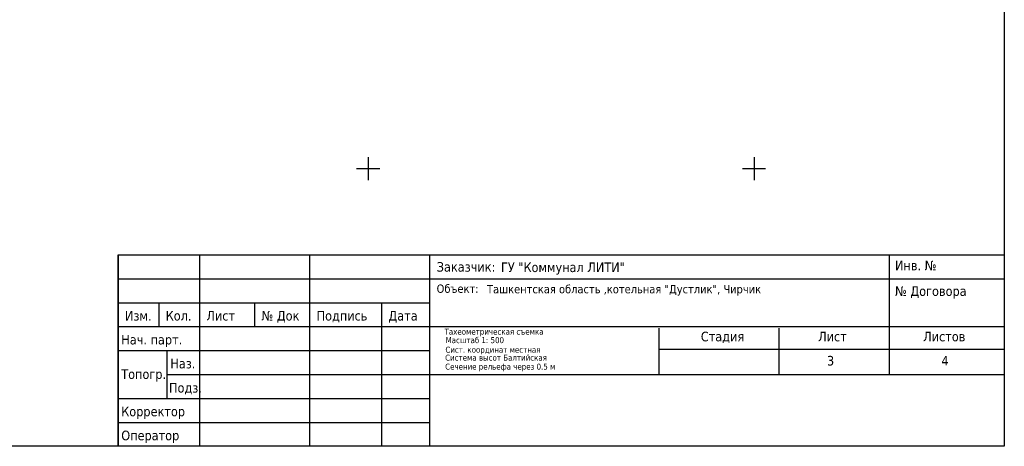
# Model space of a CAD drawing. Header units: metres. Extents: x 548732 to 549770, y 4592490 to 4594056.
# Tile 23 of 61: x 549505 to 549633, y 4593035 to 4593090. Entities that reach past the tile are written whole.
import ezdxf

# ---------------------------------------------------------------- set-up
doc = ezdxf.new("R2010")
doc.units = ezdxf.units.M
doc.layers.add('(001) Сетка', color=92, linetype='Continuous')
doc.layers.add('(002) Рамка', color=7, linetype='Continuous')
doc.styles.get("Standard").update_dxf_attribs({"font": 'simplex.shx'})

msp = doc.modelspace()

# ---------------------------------------------------------------- linework, layer by layer
at = {"layer": '(001) Сетка'}
for p, q in [((549550.51, 4593072), (549550.51, 4593069)), ((549600.51, 4593072), (549600.51, 4593069)), ((549549.01, 4593070.5), (549552.01, 4593070.5)), ((549599.01, 4593070.5), (549602.01, 4593070.5))]:
    msp.add_line(p, q, dxfattribs=at)
at = {"layer": '(002) Рамка'}
msp.add_lwpolyline([(548864.93, 4593375.02), (549632.93, 4593375.02), (549632.93, 4593034.5), (548864.93, 4593034.5)], close=True, dxfattribs=at)
at = {"layer": '(002) Рамка', "flags": 128}
msp.add_lwpolyline([(549632.93, 4593034.5), (549518.09, 4593034.5), (549518.09, 4593059.33), (549632.93, 4593059.33)], close=True, dxfattribs=at)
for points in [[(549518.09, 4593059.33), (549632.93, 4593059.33)], [(549518.09, 4593059.33), (549518.09, 4593034.5)], [(549518.09, 4593059.33), (549558.44, 4593059.33)], [(549528.65, 4593059.33), (549528.65, 4593034.5)], [(549542.92, 4593059.33), (549542.92, 4593034.5)], [(549558.44, 4593059.33), (549558.44, 4593034.5)], [(549618.04, 4593049.81), (549618.04, 4593059.33)], [(549518.09, 4593056.23), (549558.44, 4593056.23)], [(549558.44, 4593056.23), (549632.93, 4593056.23)], [(549518.09, 4593053.12), (549558.44, 4593053.12)], [(549523.37, 4593053.12), (549523.37, 4593050.02)], [(549535.79, 4593053.12), (549535.79, 4593050.02)], [(549552.24, 4593053.12), (549552.24, 4593034.5)], [(549518.09, 4593050.02), (549558.44, 4593050.02)], [(549558.44, 4593050.02), (549632.93, 4593050.02)], [(549588.18, 4593049.81), (549588.18, 4593043.81)], [(549603.76, 4593043.81), (549603.76, 4593049.81)], [(549618.04, 4593043.81), (549618.04, 4593049.81)], [(549518.09, 4593046.92), (549558.44, 4593046.92)], [(549524.46, 4593040.71), (549524.46, 4593046.92)], [(549588.18, 4593047.09), (549632.93, 4593047.09)], [(549524.46, 4593043.81), (549558.44, 4593043.81)], [(549558.44, 4593043.81), (549632.93, 4593043.81)], [(549518.09, 4593040.71), (549558.44, 4593040.71)], [(549518.09, 4593037.6), (549558.44, 4593037.6)]]:
    msp.add_lwpolyline(points, dxfattribs=at)

# ---------------------------------------------------------------- texts
at = {"layer": '(002) Рамка', "attachment_point": 1}
for s, insert, char_height, width in [('{\\fTahoma|b0|i0|c204|p34;Заказчик:\\fTahoma|b0|i0|c0|p34; }', (549559.39, 4593058.38), 1.2415, 108.2668), ('{\\fTahoma|b0|i0|c204|p34;ГУ\\fTahoma|b0|i0|c0|p34; \\fTahoma|b0|i0|c204|p34;"Коммунал\\fTahoma|b0|i0|c0|p34; \\fTahoma|b0|i0|c204|p34;ЛИТИ"}', (549567.71, 4593058.33), 1.24153, 108.2668), ('{\\fTahoma|b0|i0|c204|p34;Инв. №}', (549618.77, 4593058.56), 1.2415, 108.2668), ('{\\fTahoma|b0|i0|c204|p34;Объект: }', (549559.37, 4593055.48), 1.0863, 58.3582), ('{\\fTahoma|b0|i0|c204|p34;Ташкентская область \\fTahoma|b0|i0|c0|p34;,\\fTahoma|b0|i0|c204|p34;котельная \\fTahoma|b0|i0|c0|p34;"\\fTahoma|b0|i0|c204|p34;Дустлик\\fTahoma|b0|i0|c0|p34;", \\fTahoma|b0|i0|c204|p34;Чирчик}', (549565.9, 4593055.42), 1.08634, 58.3582), ('{\\fTahoma|b0|i0|c204|p34;№ Договора}', (549618.77, 4593055.24), 1.2415, 108.2668), ('{\\fTahoma|b0|i0|c204|p34;Изм.}', (549518.99, 4593052.05), 1.2415, 108.2668), ('{\\fTahoma|b0|i0|c204|p34;Кол.}', (549524.27, 4593052.05), 1.2415, 108.2668), ('{\\fTahoma|b0|i0|c204|p34;Лист}', (549529.54, 4593052.05), 1.2415, 108.2668), ('{\\fTahoma|b0|i0|c204|p34;№ Док}', (549536.68, 4593052.05), 1.2415, 108.2668), ('{\\fTahoma|b0|i0|c204|p34;Подпись}', (549543.82, 4593052.05), 1.2415, 108.2668), ('{\\fTahoma|b0|i0|c204|p34;Дата}', (549553.13, 4593052.05), 1.2415, 108.2668), ('{\\fTahoma|b0|i0|c204|p34;Нач. парт.}', (549518.51, 4593048.95), 1.2415, 108.2668), ('{\\fTahoma|b0|i0|c204|p34;Тахеометрическая съемка}', (549560.4, 4593049.75), 0.776, 108.2668), ('{\\fTahoma|b0|i0|c204|p34;Стадия}', (549593.61, 4593049.35), 1.2415, 108.2668), ('{\\fTahoma|b0|i0|c204|p34;Лист}', (549608.81, 4593049.35), 1.2415, 108.2668), ('{\\fTahoma|b0|i0|c204|p34;Листов}', (549622.42, 4593049.35), 1.2415, 108.2668), ('{\\fTahoma|b0|i0|c204|p34;Масштаб 1: \\fTahoma|b0|i0|c0|p34;5\\fTahoma|b0|i0|c204|p34;0\\fTahoma|b0|i0|c0|p34;0}', (549560.54, 4593048.65), 0.77596, 108.2668), ('{\\fTahoma|b0|i0|c204|p34;Система высот Балтийская}', (549560.48, 4593046.38), 0.776, 108.2668), ('{\\fTahoma|b0|i0|c204|p34;Сист. координат местная}', (549560.51, 4593047.41), 0.776, 108.2668), ('{\\fTahoma|b0|i0|c204|p34;Наз.}', (549524.87, 4593045.85), 1.2415, 108.2668), ('{\\fTahoma|b0|i0|c204|p34;Сечение рельефа через 0.5 м}', (549560.48, 4593045.22), 0.776, 108.2668), ('{\\fTahoma|b0|i0|c0|p34;3}', (549609.96, 4593046.22), 1.2415, 108.2668), ('{\\fTahoma|b0|i0|c0|p34;4}', (549624.79, 4593046.22), 1.2415, 108.2668), ('{\\fTahoma|b0|i0|c204|p34;Топогр.}', (549518.51, 4593044.48), 1.2415, 108.2668), ('{\\fTahoma|b0|i0|c204|p34;Подз.}', (549524.7, 4593042.71), 1.2415, 108.2668), ('{\\fTahoma|b0|i0|c204|p34;Корректор}', (549518.51, 4593039.64), 1.2415, 108.2668), ('{\\fTahoma|b0|i0|c204|p34;Оператор}', (549518.51, 4593036.53), 1.2415, 108.2668)]:
    msp.add_mtext(s, dxfattribs=dict(at, insert=insert, char_height=char_height, width=width))

doc.saveas('drawing.dxf')
